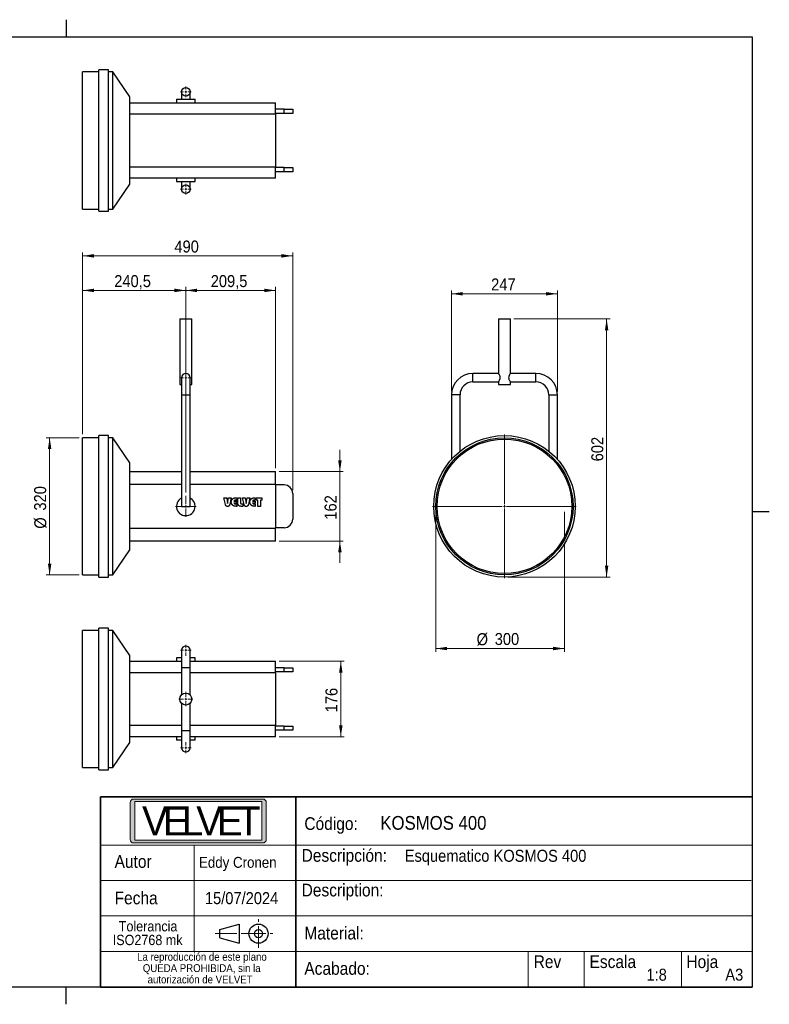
# Model space of a CAD drawing. Header units: millimetres. Extents: x 5 to 415, y 5 to 292.
# Tile 3 of 3: x 196 to 415, y 5 to 292. Entities that reach past the tile are written whole.
import ezdxf

# ---------------------------------------------------------------- set-up
doc = ezdxf.new("R2010")
doc.units = ezdxf.units.MM
for name, pattern in [('SLD-Centrada-simple', [10.16, 6.35, -1.27, 1.27, -1.27]), ('SLD-Centrada-trazos-largos', [19.05, 15.24, -1.27, 1.27, -1.27]), ('SLD-Continua', [0])]:
    doc.linetypes.add(name, pattern=pattern)
doc.styles.add('SLDTEXTSTYLE0', font='GOTHIC.TTF', dxfattribs={"width": 0.913})
doc.styles.add('SLDTEXTSTYLE1', font='Bauhaus Hv BT')
doc.dimstyles.new('SLDDIMSTYLE0', dxfattribs={"dimtxt": 3.5, "dimasz": 3.302, "dimexe": 0, "dimexo": 0.0625, "dimgap": 0.875, "dimtad": 1, "dimlfac": 8, "dimrnd": 1e-09, "dimzin": 12, "dimdsep": 46, "dimtxsty": 'SLDTEXTSTYLE0', "dimsah": 1, "dimcen": 0.09, "dimadec": 0, "dimazin": 3, "dimtfac": 1, "dimtofl": 0, "dimtmove": 0, "dimatfit": 3, "dimfxl": 1, "dimfrac": 2, "dimtolj": 1, "dimtzin": 12, "dimarcsym": 0})
doc.dimstyles.new('SLDDIMSTYLE1', dxfattribs={"dimtxt": 3.5, "dimasz": 3.302, "dimexe": 0, "dimexo": 0.0625, "dimgap": 0.875, "dimtad": 1, "dimlfac": 8, "dimrnd": 1e-09, "dimzin": 12, "dimdsep": 46, "dimtxsty": 'SLDTEXTSTYLE0', "dimsah": 1, "dimcen": 0.09, "dimadec": 0, "dimazin": 3, "dimtfac": 1, "dimtmove": 0, "dimatfit": 0, "dimfxl": 1, "dimfrac": 2, "dimtolj": 1, "dimtzin": 12, "dimarcsym": 0})

# ---------------------------------------------------------------- blocks, each defined once
blk = doc.blocks.new('_D')
at = {"color": 7, "linetype": 'SLD-Continua', "lineweight": 0}
for p, q in [((213.84, 170.15), (204.22, 170.15)), ((205.22, 130.15), (205.22, 170.15)), ((213.84, 130.15), (204.22, 130.15))]:
    blk.add_line(p, q, dxfattribs=at)
at = {"color": 7, "linetype": 'SLD-Continua', "lineweight": 18}
for points in [[(205.22, 170.15), (204.72, 166.85), (205.73, 166.85)], [(205.22, 130.15), (205.73, 133.45), (204.72, 133.45)]]:
    blk.add_solid(points, dxfattribs=at)
at = {"color": 7, "linetype": 'SLD-Continua', "lineweight": 18, "char_height": 3.5, "attachment_point": 1, "rotation": 90, "style": 'SLDTEXTSTYLE0'}
for s, insert in [('320', (200.7, 148.91)), ('%%c', (200.75, 143.63))]:
    blk.add_mtext(s, dxfattribs=dict(at, insert=insert))
blk = doc.blocks.new('_D_1')
at = {"color": 7, "linetype": 'SLD-Continua', "lineweight": 0}
for p, q in [((214.84, 171.15), (214.84, 224.16)), ((276.09, 154.9), (276.09, 224.16)), ((276.09, 223.16), (214.84, 223.16))]:
    blk.add_line(p, q, dxfattribs=at)
at = {"color": 7, "linetype": 'SLD-Continua', "lineweight": 18}
for points in [[(214.84, 223.16), (218.15, 222.65), (218.15, 223.67)], [(276.09, 223.16), (272.79, 223.67), (272.79, 222.65)]]:
    blk.add_solid(points, dxfattribs=at)
at = {"color": 7, "linetype": 'SLD-Continua', "lineweight": 18, "insert": (241.59, 227.63), "char_height": 3.5, "attachment_point": 1, "style": 'SLDTEXTSTYLE0'}
blk.add_mtext('490', dxfattribs=at)
blk = doc.blocks.new('_D_2')
at = {"color": 7, "linetype": 'SLD-Continua', "lineweight": 0}
for p, q in [((244.91, 154.18), (244.91, 214.09)), ((271.09, 213.09), (244.91, 213.09)), ((271.09, 161.28), (271.09, 214.09))]:
    blk.add_line(p, q, dxfattribs=at)
at = {"color": 7, "linetype": 'SLD-Continua', "lineweight": 18}
for points in [[(244.91, 213.09), (248.21, 212.58), (248.21, 213.6)], [(271.09, 213.09), (267.79, 213.6), (267.79, 212.58)]]:
    blk.add_solid(points, dxfattribs=at)
at = {"color": 7, "linetype": 'SLD-Continua', "lineweight": 18, "insert": (252.18, 217.56), "char_height": 3.5, "attachment_point": 1, "style": 'SLDTEXTSTYLE0'}
blk.add_mtext('209,5', dxfattribs=at)
blk = doc.blocks.new('_D_3')
at = {"color": 7, "linetype": 'SLD-Continua', "lineweight": 0}
for p, q in [((214.84, 171.15), (214.84, 214.09)), ((214.84, 213.09), (244.91, 213.09)), ((244.91, 154.18), (244.91, 214.09))]:
    blk.add_line(p, q, dxfattribs=at)
at = {"color": 7, "linetype": 'SLD-Continua', "lineweight": 18}
for points in [[(214.84, 213.09), (218.15, 212.58), (218.15, 213.6)], [(244.91, 213.09), (241.6, 213.6), (241.6, 212.58)]]:
    blk.add_solid(points, dxfattribs=at)
at = {"color": 7, "linetype": 'SLD-Continua', "lineweight": 18, "insert": (224.06, 217.56), "char_height": 3.5, "attachment_point": 1, "style": 'SLDTEXTSTYLE0'}
blk.add_mtext('240,5', dxfattribs=at)
blk = doc.blocks.new('_D_4')
at = {"color": 7, "linetype": 'SLD-Continua', "lineweight": 0}
for p, q in [((289.83, 160.28), (289.83, 166.63)), ((272.09, 160.28), (290.83, 160.28)), ((289.83, 140.03), (289.83, 160.28)), ((272.09, 140.03), (290.83, 140.03)), ((289.83, 140.03), (289.83, 133.68))]:
    blk.add_line(p, q, dxfattribs=at)
at = {"color": 7, "linetype": 'SLD-Continua', "lineweight": 18}
for points in [[(289.83, 160.28), (290.34, 163.58), (289.32, 163.58)], [(289.83, 140.03), (289.32, 136.72), (290.34, 136.72)]]:
    blk.add_solid(points, dxfattribs=at)
at = {"color": 7, "linetype": 'SLD-Continua', "lineweight": 18, "insert": (285.36, 146.27), "char_height": 3.5, "attachment_point": 1, "rotation": 90, "style": 'SLDTEXTSTYLE0'}
blk.add_mtext('162', dxfattribs=at)
blk = doc.blocks.new('SW_CENTERMARKSYMBOL_0')
at = {"color": 0, "linetype": 'SLD-Continua', "lineweight": 18}
for p, q in [((0, 0.625), (0, 3.03125)), ((-0.625, 0), (-3.03125, 0)), ((0, 0), (-0.3125, 0)), ((0, 0), (0, 0.3125)), ((0, 0), (0, -0.3125)), ((0, 0), (0.3125, 0)), ((0.625, 0), (3.03125, 0)), ((0, -0.625), (0, -3.03125))]:
    blk.add_line(p, q, dxfattribs=at)
blk = doc.blocks.new('SW_CENTERMARKSYMBOL_1')
at = {"color": 0, "linetype": 'SLD-Continua', "lineweight": 18}
for p, q in [((-0.625, 0), (-1.5625, 0)), ((0, 0), (-0.3125, 0)), ((0, 0.625), (0, 1.5625)), ((0, 0), (0, 0.3125)), ((0, 0), (0, -0.3125)), ((0, 0), (0.3125, 0)), ((0.625, 0), (1.5625, 0)), ((0, -0.625), (0, -1.5625))]:
    blk.add_line(p, q, dxfattribs=at)
blk = doc.blocks.new('_D_5')
at = {"color": 7, "linetype": 'SLD-Continua', "lineweight": 0}
for p, q in [((317.79, 147.54), (317.79, 107.7)), ((355.29, 139.47), (355.29, 107.7)), ((355.29, 108.7), (317.79, 108.7))]:
    blk.add_line(p, q, dxfattribs=at)
at = {"color": 7, "linetype": 'SLD-Continua', "lineweight": 18}
for points in [[(317.79, 108.7), (321.09, 108.2), (321.09, 109.21)], [(355.29, 108.7), (351.99, 109.21), (351.99, 108.2)]]:
    blk.add_solid(points, dxfattribs=at)
at = {"color": 7, "linetype": 'SLD-Continua', "lineweight": 18, "char_height": 3.5, "attachment_point": 1, "style": 'SLDTEXTSTYLE0'}
for s, insert in [('%%c', (329.68, 113.17)), ('300', (334.96, 113.23))]:
    blk.add_mtext(s, dxfattribs=dict(at, insert=insert))
blk = doc.blocks.new('_D_6')
at = {"color": 7, "linetype": 'SLD-Continua', "lineweight": 0}
for p, q in [((322.35, 183.65), (322.35, 213.1)), ((353.23, 183.65), (353.23, 213.1)), ((322.35, 212.1), (353.23, 212.1))]:
    blk.add_line(p, q, dxfattribs=at)
at = {"color": 7, "linetype": 'SLD-Continua', "lineweight": 18}
for points in [[(322.35, 212.1), (325.66, 211.6), (325.66, 212.61)], [(353.23, 212.1), (349.93, 212.61), (349.93, 211.6)]]:
    blk.add_solid(points, dxfattribs=at)
at = {"color": 7, "linetype": 'SLD-Continua', "lineweight": 18, "insert": (333.91, 216.57), "char_height": 3.5, "attachment_point": 1, "style": 'SLDTEXTSTYLE0'}
blk.add_mtext('247', dxfattribs=at)
blk = doc.blocks.new('_D_7')
at = {"color": 7, "linetype": 'SLD-Continua', "lineweight": 0}
for p, q in [((340.54, 204.78), (368.58, 204.78)), ((367.58, 204.78), (367.58, 129.53)), ((338.79, 129.53), (368.58, 129.53))]:
    blk.add_line(p, q, dxfattribs=at)
at = {"color": 7, "linetype": 'SLD-Continua', "lineweight": 18}
for points in [[(367.58, 204.78), (367.08, 201.47), (368.09, 201.47)], [(367.58, 129.53), (368.09, 132.83), (367.08, 132.83)]]:
    blk.add_solid(points, dxfattribs=at)
at = {"color": 7, "linetype": 'SLD-Continua', "lineweight": 18, "insert": (363.11, 163.27), "char_height": 3.5, "attachment_point": 1, "rotation": 90, "style": 'SLDTEXTSTYLE0'}
blk.add_mtext('602', dxfattribs=at)
blk = doc.blocks.new('SW_CENTERMARKSYMBOL_2')
at = {"color": 0, "linetype": 'SLD-Continua', "lineweight": 18}
for p, q in [((0, 0.625), (0, 20.9375)), ((-0.625, 0), (-20.9375, 0)), ((0, 0), (-0.3125, 0)), ((0, 0), (0, 0.3125)), ((0, 0), (0, -0.3125)), ((0, 0), (0.3125, 0)), ((0.625, 0), (20.9375, 0)), ((0, -0.625), (0, -20.9375))]:
    blk.add_line(p, q, dxfattribs=at)
blk = doc.blocks.new('SW_CENTERMARKSYMBOL_4')
at = {"color": 0, "linetype": 'SLD-Continua', "lineweight": 18}
for p, q in [((-0.625, 0), (-1.5625, 0)), ((0, 0), (-0.3125, 0)), ((0, 0.625), (0, 1.5625)), ((0, 0), (0, 0.3125)), ((0, 0), (0, -0.3125)), ((0, 0), (0.3125, 0)), ((0.625, 0), (1.5625, 0)), ((0, -0.625), (0, -1.5625))]:
    blk.add_line(p, q, dxfattribs=at)
blk = doc.blocks.new('SW_CENTERMARKSYMBOL_5')
at = {"color": 0, "linetype": 'SLD-Continua', "lineweight": 18}
for p, q in [((-0.625, 0), (-1.5625, 0)), ((0, 0), (-0.3125, 0)), ((0, 0.625), (0, 1.5625)), ((0, 0), (0, 0.3125)), ((0, 0), (0, -0.3125)), ((0, 0), (0.3125, 0)), ((0.625, 0), (1.5625, 0)), ((0, -0.625), (0, -1.5625))]:
    blk.add_line(p, q, dxfattribs=at)
blk = doc.blocks.new('_D_11')
at = {"color": 7, "linetype": 'SLD-Continua', "lineweight": 0}
for p, q in [((272.09, 104.99), (291.09, 104.99)), ((290.09, 104.99), (290.09, 82.99)), ((272.09, 82.99), (291.09, 82.99))]:
    blk.add_line(p, q, dxfattribs=at)
at = {"color": 7, "linetype": 'SLD-Continua', "lineweight": 18}
for points in [[(290.09, 104.99), (289.59, 101.69), (290.6, 101.69)], [(290.09, 82.99), (290.6, 86.29), (289.59, 86.29)]]:
    blk.add_solid(points, dxfattribs=at)
at = {"color": 7, "linetype": 'SLD-Continua', "lineweight": 18, "insert": (285.62, 90.11), "char_height": 3.5, "attachment_point": 1, "rotation": 90, "style": 'SLDTEXTSTYLE0'}
blk.add_mtext('176', dxfattribs=at)
blk = doc.blocks.new('SW_CENTERMARKSYMBOL_6')
at = {"color": 0, "linetype": 'SLD-Continua', "lineweight": 18}
for p, q in [((-0.625, 0), (-1.5625, 0)), ((0, 0), (-0.3125, 0)), ((0, 0.625), (0, 1.5625)), ((0, 0), (0, 0.3125)), ((0, 0), (0, -0.3125)), ((0, 0), (0.3125, 0)), ((0.625, 0), (1.5625, 0)), ((0, -0.625), (0, -1.5625))]:
    blk.add_line(p, q, dxfattribs=at)
blk = doc.blocks.new('SW_CENTERMARKSYMBOL_7')
at = {"color": 0, "linetype": 'SLD-Continua', "lineweight": 18}
for p, q in [((-0.625, 0), (-1.5625, 0)), ((0, 0), (-0.3125, 0)), ((0, 0.625), (0, 1.5625)), ((0, 0), (0, 0.3125)), ((0, 0), (0, -0.3125)), ((0, 0), (0.3125, 0)), ((0.625, 0), (1.5625, 0)), ((0, -0.625), (0, -1.5625))]:
    blk.add_line(p, q, dxfattribs=at)
blk = doc.blocks.new('SW_CENTERMARKSYMBOL_8')
at = {"color": 0, "linetype": 'SLD-Continua', "lineweight": 18}
for p, q in [((-0.625, 0), (-2.0625, 0)), ((0, 0), (-0.3125, 0)), ((0, 0.625), (0, 2.0625)), ((0, 0), (0, 0.3125)), ((0, 0), (0, -0.3125)), ((0, 0), (0.3125, 0)), ((0.625, 0), (2.0625, 0)), ((0, -0.625), (0, -2.0625))]:
    blk.add_line(p, q, dxfattribs=at)

msp = doc.modelspace()

# ---------------------------------------------------------------- hatches: boundary and pattern name
at = {"linetype": 'Continuous'}
h = msp.add_hatch(color=7, dxfattribs=at)
edge = h.paths.add_edge_path(flags=0)
edge.add_arc((229.6914, 53.0297), 1, 180, 270, ccw=False)
edge.add_line((228.6914, 53.0297), (228.6914, 63.8287))
edge.add_arc((229.6914, 63.8287), 1, 90, 180, ccw=False)
edge.add_line((229.6914, 64.8287), (267.38, 64.8287))
edge.add_arc((267.38, 63.8287), 1, 0, 90, ccw=False)
edge.add_line((268.38, 63.8287), (268.38, 53.0297))
edge.add_arc((267.38, 53.0297), 1, 270, 360, ccw=False)
edge.add_line((267.38, 52.0297), (229.6914, 52.0297))
h.paths.add_polyline_path([(267.041, 52.798), (267.041, 64.0688), (230.0416, 64.0688), (230.0416, 52.798)], flags=0)

# ---------------------------------------------------------------- linework, layer by layer
at = {"color": 7, "linetype": 'SLD-Continua', "lineweight": 25}
for p, q in [((210, 292.001), (210, 286.999)), ((10, 287), (410, 287)), ((410, 287), (410, 10)), ((219.5932, 276.792), (214.8432, 276.792)), ((214.8432, 256.792), (214.8432, 276.792)), ((222.3432, 277.417), (219.5932, 277.417)), ((219.5932, 256.792), (219.5932, 277.417)), ((222.3432, 256.792), (222.3432, 277.417)), ((223.5932, 276.792), (222.3432, 276.792)), ((228.5932, 269.4795), (223.5932, 276.792)), ((223.5932, 256.792), (223.5932, 276.792)), ((243.6557, 270.9795), (243.6557, 268.792)), ((246.1557, 268.792), (246.1557, 270.9795)), ((228.5932, 267.792), (228.5932, 269.4795)), ((228.5932, 264.4377), (228.5932, 267.792)), ((228.5932, 267.792), (271.0932, 267.792)), ((242.187, 268.792), (242.187, 267.792)), ((242.187, 268.792), (247.6245, 268.792)), ((247.6245, 267.792), (247.6245, 268.792)), ((271.0932, 264.4377), (271.0932, 267.792)), ((228.5932, 249.1463), (228.5932, 264.4377)), ((271.0932, 264.4377), (228.5932, 264.4377)), ((273.5932, 265.917), (271.0932, 265.917)), ((273.5932, 264.667), (271.0932, 264.667)), ((271.0932, 264.4377), (271.0932, 249.1463)), ((273.5932, 264.667), (273.5932, 265.917)), ((273.5932, 265.917), (276.0932, 265.917)), ((276.0932, 264.667), (273.5932, 264.667)), ((276.0932, 265.917), (276.0932, 264.667)), ((214.8432, 236.792), (214.8432, 256.792)), ((219.5932, 236.167), (219.5932, 256.792)), ((222.3432, 236.167), (222.3432, 256.792)), ((223.5932, 236.792), (223.5932, 256.792)), ((228.5932, 245.792), (228.5932, 249.1463)), ((228.5932, 249.1463), (271.0932, 249.1463)), ((271.0932, 245.792), (271.0932, 249.1463)), ((273.5932, 248.917), (271.0932, 248.917)), ((273.5932, 247.667), (271.0932, 247.667)), ((273.5932, 247.667), (273.5932, 248.917)), ((273.5932, 248.917), (276.0932, 248.917)), ((276.0932, 247.667), (273.5932, 247.667)), ((276.0932, 248.917), (276.0932, 247.667)), ((223.5932, 236.792), (228.5932, 244.1045)), ((228.5932, 244.1045), (228.5932, 245.792)), ((271.0932, 245.792), (228.5932, 245.792)), ((242.187, 245.792), (242.187, 244.792)), ((242.187, 244.792), (247.6245, 244.792)), ((243.6557, 244.792), (243.6557, 242.6045)), ((246.1557, 242.6045), (246.1557, 244.792)), ((247.6245, 244.792), (247.6245, 245.792)), ((214.8432, 236.792), (219.5932, 236.792)), ((219.5932, 236.167), (222.3432, 236.167)), ((222.3432, 236.792), (223.5932, 236.792)), ((243.1557, 204.776), (243.1557, 185.651)), ((243.1557, 204.776), (244.9057, 204.776)), ((244.9057, 204.776), (246.6557, 204.776)), ((246.6557, 185.651), (246.6557, 204.776)), ((336.0421, 204.776), (336.0421, 188.8932)), ((336.0421, 204.776), (339.5421, 204.776)), ((339.5421, 188.8913), (339.5421, 204.776)), ((243.6557, 187.651), (243.6557, 182.651)), ((246.1557, 182.651), (246.1557, 187.651)), ((336.0477, 188.901), (328.6046, 188.901)), ((328.6046, 186.401), (328.6046, 188.901)), ((346.9796, 188.901), (339.5353, 188.901)), ((346.9796, 186.401), (346.9796, 188.901)), ((243.1557, 185.651), (243.6557, 185.651)), ((246.1557, 185.651), (246.6557, 185.651)), ((328.6046, 186.401), (336.049, 186.401)), ((336.0421, 186.4106), (336.0421, 185.651)), ((336.0421, 185.651), (339.5421, 185.651)), ((339.5366, 186.401), (346.9796, 186.401)), ((339.5421, 185.651), (339.5421, 186.4087)), ((243.6557, 182.651), (243.6557, 150.151)), ((243.6557, 182.651), (244.9057, 182.651)), ((244.9057, 182.651), (246.1557, 182.651)), ((246.1557, 150.151), (246.1557, 182.651)), ((322.3546, 182.651), (322.3546, 163.8285)), ((324.8546, 182.651), (322.3546, 182.651)), ((324.8546, 166.2137), (324.8546, 182.651)), ((350.7296, 182.651), (350.7296, 166.2137)), ((350.7296, 182.651), (353.2296, 182.651)), ((353.2296, 163.8285), (353.2296, 182.651)), ((219.5932, 170.151), (214.8432, 170.151)), ((214.8432, 130.151), (214.8432, 170.151)), ((222.3432, 170.776), (219.5932, 170.776)), ((219.5932, 129.526), (219.5932, 170.776)), ((222.3432, 129.526), (222.3432, 170.776)), ((223.5932, 170.151), (222.3432, 170.151)), ((228.5932, 162.8385), (223.5932, 170.151)), ((223.5932, 130.151), (223.5932, 170.151)), ((228.5932, 160.276), (228.5932, 162.8385)), ((228.5932, 156.4733), (228.5932, 160.276)), ((228.5932, 160.276), (243.6557, 160.276)), ((246.1557, 160.276), (271.0932, 160.276)), ((271.0932, 156.4733), (271.0932, 160.276)), ((228.5932, 143.8286), (228.5932, 156.4733)), ((243.6557, 156.4733), (228.5932, 156.4733)), ((271.0932, 156.4733), (246.1557, 156.4733)), ((271.0932, 156.4733), (271.0932, 143.8286)), ((273.5932, 156.401), (271.0932, 156.401)), ((256.0274, 152.651), (256.8256, 152.651)), ((256.4715, 150.6881), (256.0274, 152.651)), ((256.8256, 152.651), (257.0004, 151.6487)), ((257.187, 151.6508), (257.3581, 152.651)), ((257.3581, 152.651), (258.1656, 152.651)), ((258.1656, 152.651), (257.7123, 150.6881)), ((259.6793, 152.651), (259.7445, 152.651)), ((259.7445, 152.651), (259.7445, 151.9602)), ((260.1064, 152.651), (260.8959, 152.651)), ((260.1064, 151.0324), (260.1064, 152.651)), ((260.8959, 152.651), (260.8959, 151.0869)), ((261.4551, 152.651), (262.2533, 152.651)), ((261.8991, 150.6881), (261.4551, 152.651)), ((262.2533, 152.651), (262.428, 151.6487)), ((262.6146, 151.6508), (262.7858, 152.651)), ((262.7858, 152.651), (263.5932, 152.651)), ((263.5932, 152.651), (263.1399, 150.6881)), ((265.1069, 152.651), (265.1722, 152.651)), ((265.1722, 152.651), (265.1722, 151.9602)), ((265.4024, 152.651), (267.113, 152.651)), ((265.4024, 151.9602), (265.4024, 152.651)), ((267.113, 152.651), (267.113, 151.9602)), ((276.0932, 153.901), (276.0932, 146.401)), ((243.6557, 150.151), (244.9057, 150.151)), ((244.9057, 150.151), (246.1557, 150.151)), ((257.0821, 151.0813), (257.0893, 151.0237)), ((259.7445, 151.1049), (258.9551, 151.1049)), ((258.9587, 151.697), (259.7445, 151.697)), ((259.7445, 151.9602), (259.5934, 151.9602)), ((259.5934, 150.8417), (259.7445, 150.8417)), ((259.7445, 150.151), (259.6793, 150.151)), ((259.7445, 151.697), (259.7445, 151.1049)), ((259.7445, 150.8417), (259.7445, 150.151)), ((261.5209, 150.151), (261.0315, 150.151)), ((261.1446, 150.8417), (261.5209, 150.8417)), ((261.5209, 150.8417), (261.5209, 150.151)), ((262.5098, 151.0813), (262.517, 151.0237)), ((265.1722, 151.1049), (264.3827, 151.1049)), ((264.3863, 151.697), (265.1722, 151.697)), ((265.1722, 151.9602), (265.0211, 151.9602)), ((265.0211, 150.8417), (265.1722, 150.8417)), ((265.1722, 150.151), (265.1069, 150.151)), ((265.1722, 151.697), (265.1722, 151.1049)), ((265.1722, 150.8417), (265.1722, 150.151)), ((265.863, 151.9602), (265.4024, 151.9602)), ((265.863, 150.151), (265.863, 151.9602)), ((266.6524, 150.151), (265.863, 150.151)), ((266.6524, 151.9602), (266.6524, 150.151)), ((267.113, 151.9602), (266.6524, 151.9602)), ((415.001, 148.5), (409.999, 148.5)), ((228.5932, 140.026), (228.5932, 143.8286)), ((228.5932, 143.8286), (271.0932, 143.8286)), ((273.5932, 143.901), (271.0932, 143.901)), ((271.0932, 140.026), (271.0932, 143.8286)), ((228.5932, 137.4635), (228.5932, 140.026)), ((271.0932, 140.026), (228.5932, 140.026)), ((223.5932, 130.151), (228.5932, 137.4635)), ((214.8432, 130.151), (219.5932, 130.151)), ((219.5932, 129.526), (222.3432, 129.526)), ((222.3432, 130.151), (223.5932, 130.151)), ((219.5932, 113.9909), (214.8432, 113.9909)), ((214.8432, 73.9909), (214.8432, 113.9909)), ((222.3432, 114.6159), (219.5932, 114.6159)), ((219.5932, 73.3659), (219.5932, 114.6159)), ((222.3432, 73.3659), (222.3432, 114.6159)), ((223.5932, 113.9909), (222.3432, 113.9909)), ((228.5932, 106.6784), (223.5932, 113.9909)), ((223.5932, 73.9909), (223.5932, 113.9909)), ((228.5932, 104.9909), (228.5932, 106.6784)), ((243.6557, 108.1784), (243.6557, 103.1784)), ((246.1557, 103.1784), (246.1557, 108.1784)), ((228.5932, 101.6366), (228.5932, 104.9909)), ((228.5932, 104.9909), (243.6557, 104.9909)), ((242.187, 105.9909), (242.187, 104.9909)), ((243.6557, 105.9909), (242.187, 105.9909)), ((247.6245, 105.9909), (246.1557, 105.9909)), ((246.1557, 104.9909), (271.0932, 104.9909)), ((247.6245, 104.9909), (247.6245, 105.9909)), ((271.0932, 101.6366), (271.0932, 104.9909)), ((228.5932, 86.3452), (228.5932, 101.6366)), ((243.6557, 101.6366), (228.5932, 101.6366)), ((243.6557, 103.1784), (243.6557, 95.2156)), ((243.6557, 103.1784), (244.9057, 103.1784)), ((244.9057, 103.1784), (246.1557, 103.1784)), ((246.1557, 95.2279), (246.1557, 103.1784)), ((271.0932, 101.6366), (246.1557, 101.6366)), ((273.5932, 103.1159), (271.0932, 103.1159)), ((273.5932, 101.8659), (271.0932, 101.8659)), ((271.0932, 101.6366), (271.0932, 86.3452)), ((273.5932, 101.8659), (273.5932, 103.1159)), ((273.5932, 103.1159), (276.0932, 103.1159)), ((276.0932, 101.8659), (273.5932, 101.8659)), ((276.0932, 103.1159), (276.0932, 101.8659)), ((243.6557, 92.7662), (243.6557, 84.8034)), ((246.1557, 84.8034), (246.1557, 92.7539)), ((228.5932, 82.9909), (228.5932, 86.3452)), ((228.5932, 86.3452), (243.6557, 86.3452)), ((246.1557, 86.3452), (271.0932, 86.3452)), ((271.0932, 82.9909), (271.0932, 86.3452)), ((273.5932, 86.1159), (271.0932, 86.1159)), ((273.5932, 84.8659), (273.5932, 86.1159)), ((273.5932, 86.1159), (276.0932, 86.1159)), ((276.0932, 86.1159), (276.0932, 84.8659)), ((243.6557, 84.8034), (243.6557, 79.8034)), ((243.6557, 84.8034), (244.9057, 84.8034)), ((244.9057, 84.8034), (246.1557, 84.8034)), ((246.1557, 79.8034), (246.1557, 84.8034)), ((273.5932, 84.8659), (271.0932, 84.8659)), ((276.0932, 84.8659), (273.5932, 84.8659)), ((223.5932, 73.9909), (228.5932, 81.3034)), ((228.5932, 81.3034), (228.5932, 82.9909)), ((243.6557, 82.9909), (228.5932, 82.9909)), ((242.187, 82.9909), (242.187, 81.9909)), ((243.6557, 81.9909), (242.187, 81.9909)), ((271.0932, 82.9909), (246.1557, 82.9909)), ((247.6245, 81.9909), (246.1557, 81.9909)), ((247.6245, 81.9909), (247.6245, 82.9909)), ((214.8432, 73.9909), (219.5932, 73.9909)), ((219.5932, 73.3659), (222.3432, 73.3659)), ((222.3432, 73.9909), (223.5932, 73.9909)), ((254.8244, 26.7881), (260.4387, 28.3922)), ((254.8244, 24.4128), (254.8244, 26.7881)), ((260.4387, 28.3922), (260.4386, 22.8087)), ((254.8244, 24.4128), (260.4386, 22.8087)), ((410, 10), (10, 10)), ((210, 4.999), (210, 10.001))]:
    msp.add_line(p, q, dxfattribs=at)
at = {"color": 7, "linetype": 'SLD-Centrada-trazos-largos', "lineweight": 18}
for p, q in [((317.7921, 150.151), (317.7921, 148.5412)), ((355.2921, 140.4685), (355.2921, 148.5412))]:
    msp.add_line(p, q, dxfattribs=at)
at = {"color": 7, "linetype": 'SLD-Continua', "lineweight": 35}
for p, q in [((220, 65.4299), (410, 65.4299)), ((220, 65.4299), (220, 10.0998)), ((277.0106, 65.4299), (277.0106, 10.0998)), ((410, 10), (220, 10))]:
    msp.add_line(p, q, dxfattribs=at)
at = {"color": 7, "linetype": 'SLD-Continua', "lineweight": 18}
for p, q in [((228.6914, 63.8287), (228.6914, 53.0297)), ((229.6914, 64.8287), (267.38, 64.8287)), ((230.0416, 64.0688), (267.041, 64.0688)), ((230.0416, 64.0688), (230.0416, 52.798)), ((267.041, 64.0688), (267.041, 52.798)), ((268.38, 63.8287), (268.38, 53.0297)), ((229.6914, 52.0297), (267.38, 52.0297)), ((230.0416, 52.798), (267.041, 52.798)), ((220, 51.4299), (410, 51.4299)), ((247.3192, 51.4299), (247.3192, 20.4374)), ((220, 41.0974), (280.9161, 41.0974)), ((280.9161, 41.0974), (409.7372, 41.0974)), ((220, 30.7674), (277.0106, 30.7674)), ((277.0106, 30.7674), (410, 30.7674)), ((220, 20.4374), (410, 20.4374)), ((344.6842, 20.4374), (344.6842, 10)), ((361.0293, 20.4374), (361.0293, 10.0998)), ((389.3883, 20.4374), (389.3883, 10.0998))]:
    msp.add_line(p, q, dxfattribs=at)
at = {"color": 7, "linetype": 'SLD-Centrada-simple', "lineweight": 18}
for p, q in [((266.103, 21.4128), (266.103, 29.7881)), ((253.4593, 25.6004), (261.8346, 25.6004)), ((261.9153, 25.6004), (270.2906, 25.6004))]:
    msp.add_line(p, q, dxfattribs=at)
at = {"color": 7, "linetype": 'SLD-Continua', "lineweight": 25}
for centre, radius in [((244.9057, 270.9795), 1.25), ((244.9057, 242.6045), 1.25), ((337.7921, 150.151), 20.625), ((337.7921, 150.151), 20), ((337.7921, 150.151), 19.625), ((244.9057, 93.9909), 1.75), ((266.103, 25.6004), 2.7918), ((266.103, 25.6004), 1.1965)]:
    msp.add_circle(centre, radius, dxfattribs=at)
for centre, radius, start, end in [((244.9057, 187.651), 1.25, 90, 180), ((244.9057, 187.651), 1.25, 0, 90), ((328.6046, 182.651), 6.25, 90, 180), ((346.9796, 182.651), 6.25, 0, 90), ((328.6046, 182.651), 3.75, 90, 180), ((346.9796, 182.651), 3.75, 0, 90), ((273.5932, 153.901), 2.5, 0, 90), ((244.9057, 150.151), 2.7188, 117.372274, 0), ((244.9057, 150.151), 2.7188, 0, 62.627726), ((273.5932, 146.401), 2.5, 270, 0), ((244.9057, 108.1784), 1.25, 90, 180), ((244.9057, 108.1784), 1.25, 0, 90), ((244.9057, 79.8034), 1.25, 180, 270), ((244.9057, 79.8034), 1.25, 270, 0)]:
    msp.add_arc(centre, radius, start, end, dxfattribs=at)
at = {"color": 7, "linetype": 'SLD-Continua', "lineweight": 18}
for centre, start, end in [((229.6914, 63.8287), 90, 180), ((267.38, 63.8287), 0, 90), ((229.6914, 53.0297), 180, 270), ((267.38, 53.0297), 270, 0)]:
    msp.add_arc(centre, 1, start, end, dxfattribs=at)
at = {"color": 7, "linetype": 'SLD-Continua', "lineweight": 25}
for points, knots in [([(336.5674, 187.651), (336.5566, 187.7699), (336.5352, 188.0068), (336.3976, 188.3318), (336.2635, 188.5705), (336.1552, 188.738), (336.0797, 188.8485), (336.0352, 188.9108), (336.0459, 188.8956), (336.0477, 188.8932)], [0, 0, 0, 0, 0.1742648, 0.34705791, 0.55180218, 0.67031222, 0.79323603, 0.96662771, 1, 1, 1, 1]), ([(336.049, 186.4106), (336.0468, 186.4076), (336.035, 186.3909), (336.0875, 186.4643), (336.195, 186.6224), (336.3295, 186.8417), (336.4419, 187.0748), (336.5379, 187.324), (336.5563, 187.5286), (336.5674, 187.651)], [0, 0, 0, 0, 0.03806454, 0.20825278, 0.38260316, 0.58404951, 0.70052168, 0.82078326, 1, 1, 1, 1]), ([(339.5353, 188.8913), (339.5374, 188.8943), (339.5493, 188.911), (339.4968, 188.8376), (339.3892, 188.6795), (339.2548, 188.4602), (339.1424, 188.2271), (339.0464, 187.9779), (339.0279, 187.7734), (339.0169, 187.651)], [0, 0, 0, 0, 0.03806454, 0.20825278, 0.38260316, 0.58404951, 0.70052168, 0.82078326, 1, 1, 1, 1]), ([(339.0169, 187.651), (339.0276, 187.532), (339.049, 187.2951), (339.1866, 186.9701), (339.3208, 186.7314), (339.429, 186.5639), (339.5045, 186.4534), (339.5491, 186.3911), (339.5383, 186.4063), (339.5366, 186.4087)], [0, 0, 0, 0, 0.1742648, 0.34705791, 0.55180218, 0.67031222, 0.79323603, 0.96662771, 1, 1, 1, 1]), ([(258.1656, 151.4025), (258.1659, 151.4289), (258.1665, 151.4813), (258.1742, 151.559), (258.1853, 151.6352), (258.2012, 151.7099), (258.222, 151.783), (258.2464, 151.8548), (258.2766, 151.9246), (258.3104, 151.9929), (258.3483, 152.0592), (258.3905, 152.1226), (258.437, 152.1827), (258.4868, 152.2404), (258.5404, 152.2949), (258.5976, 152.3465), (258.659, 152.3951), (258.7023, 152.4247), (258.7243, 152.4397)], [0, 0, 0, 0, 0.06441749, 0.1278296, 0.19039644, 0.25239902, 0.31408777, 0.37557921, 0.43740386, 0.49948957, 0.56167659, 0.62349134, 0.68521551, 0.74717153, 0.8092671, 0.87174025, 0.93515236, 1, 1, 1, 1]), ([(258.7243, 152.4397), (258.7524, 152.4568), (258.8102, 152.4919), (258.9062, 152.5339), (259.0114, 152.5697), (259.126, 152.5994), (259.2503, 152.6232), (259.3846, 152.6388), (259.5287, 152.6497), (259.628, 152.6505), (259.6793, 152.651)], [0, 0, 0, 0, 0.09947454, 0.20465818, 0.31653871, 0.43556538, 0.56283969, 0.69924577, 0.84486423, 1, 1, 1, 1]), ([(263.5932, 151.4025), (263.5935, 151.4289), (263.5941, 151.4813), (263.6019, 151.559), (263.6129, 151.6352), (263.6289, 151.7099), (263.6496, 151.783), (263.674, 151.8548), (263.7042, 151.9246), (263.738, 151.9929), (263.7759, 152.0592), (263.8181, 152.1226), (263.8647, 152.1827), (263.9144, 152.2404), (263.968, 152.2949), (264.0252, 152.3465), (264.0866, 152.3951), (264.13, 152.4247), (264.1519, 152.4397)], [0, 0, 0, 0, 0.06441749, 0.1278296, 0.19039644, 0.25239902, 0.31408777, 0.37557921, 0.43740386, 0.49948957, 0.56167659, 0.62349134, 0.68521551, 0.74717153, 0.8092671, 0.87174025, 0.93515236, 1, 1, 1, 1]), ([(264.1519, 152.4397), (264.18, 152.4568), (264.2378, 152.4919), (264.3339, 152.5339), (264.439, 152.5697), (264.5537, 152.5994), (264.6779, 152.6232), (264.8122, 152.6388), (264.9563, 152.6497), (265.0556, 152.6505), (265.1069, 152.651)], [0, 0, 0, 0, 0.09947454, 0.20465818, 0.31653871, 0.43556538, 0.56283969, 0.69924577, 0.84486423, 1, 1, 1, 1]), ([(257.0893, 150.1181), (257.0686, 150.1184), (257.028, 150.1192), (256.9689, 150.1255), (256.9131, 150.1354), (256.861, 150.1507), (256.8119, 150.1689), (256.7662, 150.1915), (256.7247, 150.2191), (256.6858, 150.2501), (256.6508, 150.2868), (256.6177, 150.3282), (256.5869, 150.3749), (256.5592, 150.4274), (256.5337, 150.485), (256.51, 150.5478), (256.4888, 150.6159), (256.4774, 150.6635), (256.4715, 150.6881)], [0, 0, 0, 0, 0.06703754, 0.13106185, 0.19188112, 0.25006723, 0.30632162, 0.36080112, 0.41440119, 0.46715365, 0.52119239, 0.57792168, 0.6382779, 0.70169593, 0.76961272, 0.84180985, 0.91834643, 1, 1, 1, 1]), ([(257.0004, 151.6487), (257.0018, 151.6406), (257.0053, 151.6201), (257.0115, 151.5826), (257.0191, 151.5317), (257.0282, 151.4674), (257.0397, 151.3899), (257.0524, 151.2989), (257.0669, 151.1945), (257.0768, 151.1205), (257.0821, 151.0813)], [0, 0, 0, 0, 0.042742, 0.10906555, 0.19883301, 0.31205265, 0.44885489, 0.60911214, 0.79282668, 1, 1, 1, 1]), ([(257.0893, 151.0237), (257.1026, 151.1111), (257.1298, 151.2906), (257.1584, 151.4698), (257.1731, 151.5618)], [0, 0, 0, 0, 0.48690311, 1, 1, 1, 1]), ([(257.7123, 150.6881), (257.7064, 150.6635), (257.695, 150.6159), (257.6738, 150.5478), (257.6501, 150.485), (257.6247, 150.4272), (257.5962, 150.3752), (257.5661, 150.328), (257.533, 150.2866), (257.4974, 150.2503), (257.4585, 150.2189), (257.4166, 150.1917), (257.3708, 150.1689), (257.3215, 150.1505), (257.2686, 150.1354), (257.2119, 150.1255), (257.1518, 150.1191), (257.1106, 150.1184), (257.0893, 150.1181)], [0, 0, 0, 0, 0.08123303, 0.15737542, 0.22920072, 0.29676772, 0.36012072, 0.41986462, 0.47630174, 0.53044745, 0.58292822, 0.63671404, 0.69091296, 0.74687762, 0.8058238, 0.86741349, 0.93165598, 1, 1, 1, 1]), ([(257.1731, 151.5618), (257.1746, 151.5726), (257.1773, 151.592), (257.1814, 151.6175), (257.1846, 151.6364), (257.1863, 151.6466), (257.187, 151.6508)], [0, 0, 0, 0, 0.36344061, 0.65261841, 0.86104736, 1, 1, 1, 1]), ([(258.7243, 150.3622), (258.7025, 150.3772), (258.6594, 150.4068), (258.5986, 150.4555), (258.5414, 150.507), (258.4879, 150.5616), (258.4378, 150.6191), (258.3922, 150.68), (258.3498, 150.7434), (258.3113, 150.8096), (258.2771, 150.8781), (258.247, 150.9484), (258.222, 151.0203), (258.2012, 151.0937), (258.1853, 151.1687), (258.1743, 151.2453), (258.1664, 151.3234), (258.1659, 151.3759), (258.1656, 151.4025)], [0, 0, 0, 0, 0.06437995, 0.12734153, 0.18969294, 0.25166751, 0.31350281, 0.37518581, 0.43688011, 0.49915466, 0.56167903, 0.62338321, 0.68528607, 0.74685461, 0.80914454, 0.8720023, 0.93529084, 1, 1, 1, 1]), ([(259.6793, 150.151), (259.628, 150.1514), (259.5287, 150.1522), (259.3846, 150.1632), (259.2503, 150.1782), (259.126, 150.2014), (259.0114, 150.2312), (258.9061, 150.2668), (258.8102, 150.3095), (258.7524, 150.345), (258.7243, 150.3622)], [0, 0, 0, 0, 0.15508681, 0.30065931, 0.4369602, 0.56409813, 0.68308723, 0.79493245, 0.90029623, 1, 1, 1, 1]), ([(258.9551, 151.1049), (258.9693, 151.0821), (258.997, 151.0376), (259.0498, 150.9806), (259.1091, 150.9339), (259.1649, 150.9044), (259.2139, 150.8861), (259.2554, 150.8745), (259.3012, 150.8641), (259.3514, 150.8563), (259.4057, 150.8493), (259.4644, 150.8449), (259.5274, 150.8424), (259.571, 150.842), (259.5934, 150.8417)], [0, 0, 0, 0, 0.11013906, 0.21528571, 0.3171174, 0.41917037, 0.47331273, 0.5319223, 0.5961498, 0.66606502, 0.74055982, 0.82107677, 0.90775238, 1, 1, 1, 1]), ([(259.5934, 151.9602), (259.5713, 151.9599), (259.5285, 151.9595), (259.4662, 151.957), (259.4081, 151.9525), (259.3543, 151.9458), (259.3046, 151.9377), (259.2593, 151.9276), (259.2183, 151.9153), (259.1695, 151.897), (259.1141, 151.8672), (259.0546, 151.821), (259.0016, 151.764), (258.9732, 151.7198), (258.9587, 151.697)], [0, 0, 0, 0, 0.09137385, 0.17714393, 0.25742841, 0.33236133, 0.40129015, 0.46520457, 0.52435845, 0.57815667, 0.68018493, 0.7831747, 0.88841916, 1, 1, 1, 1]), ([(261.0315, 150.151), (260.9935, 150.1517), (260.9197, 150.1532), (260.8127, 150.1626), (260.7134, 150.1796), (260.6219, 150.203), (260.5377, 150.2328), (260.4613, 150.2696), (260.3928, 150.3138), (260.3314, 150.3643), (260.278, 150.4226), (260.2319, 150.4881), (260.1928, 150.561), (260.161, 150.6412), (260.1363, 150.7287), (260.1194, 150.8236), (260.1082, 150.9256), (260.107, 150.9961), (260.1064, 151.0324)], [0, 0, 0, 0, 0.07754574, 0.15046746, 0.21848365, 0.28267072, 0.34274571, 0.4002073, 0.45502097, 0.50857371, 0.56169796, 0.61555597, 0.67147919, 0.72976326, 0.79110023, 0.85642798, 0.92594376, 1, 1, 1, 1]), ([(260.8959, 151.0869), (260.8967, 151.0675), (260.8982, 151.0309), (260.909, 150.9795), (260.9289, 150.9363), (260.956, 150.9003), (260.9926, 150.8737), (261.0363, 150.8545), (261.0881, 150.8434), (261.125, 150.8423), (261.1446, 150.8417)], [0, 0, 0, 0, 0.14515742, 0.27385716, 0.38966368, 0.49833881, 0.60725541, 0.7236982, 0.8536485, 1, 1, 1, 1]), ([(262.517, 150.1181), (262.4962, 150.1184), (262.4556, 150.1192), (262.3965, 150.1255), (262.3407, 150.1354), (262.2886, 150.1507), (262.2396, 150.1689), (262.1939, 150.1915), (262.1523, 150.2191), (262.1135, 150.2501), (262.0784, 150.2868), (262.0453, 150.3282), (262.0145, 150.3749), (261.9868, 150.4274), (261.9613, 150.485), (261.9377, 150.5478), (261.9164, 150.6159), (261.905, 150.6635), (261.8991, 150.6881)], [0, 0, 0, 0, 0.06703754, 0.13106185, 0.19188112, 0.25006723, 0.30632162, 0.36080112, 0.41440119, 0.46715365, 0.52119239, 0.57792168, 0.6382779, 0.70169593, 0.76961272, 0.84180985, 0.91834643, 1, 1, 1, 1]), ([(262.428, 151.6487), (262.4294, 151.6406), (262.4329, 151.6201), (262.4391, 151.5826), (262.4467, 151.5317), (262.4558, 151.4674), (262.4673, 151.3899), (262.4801, 151.2989), (262.4945, 151.1945), (262.5045, 151.1205), (262.5098, 151.0813)], [0, 0, 0, 0, 0.042742, 0.10906555, 0.19883301, 0.31205265, 0.44885489, 0.60911214, 0.79282668, 1, 1, 1, 1]), ([(262.517, 151.0237), (262.5302, 151.1111), (262.5574, 151.2906), (262.586, 151.4698), (262.6007, 151.5618)], [0, 0, 0, 0, 0.48690311, 1, 1, 1, 1]), ([(263.1399, 150.6881), (263.134, 150.6635), (263.1226, 150.6159), (263.1014, 150.5478), (263.0777, 150.485), (263.0524, 150.4272), (263.0238, 150.3752), (262.9938, 150.328), (262.9606, 150.2866), (262.9251, 150.2503), (262.8862, 150.2189), (262.8442, 150.1917), (262.7985, 150.1689), (262.7491, 150.1505), (262.6963, 150.1354), (262.6396, 150.1255), (262.5795, 150.1191), (262.5382, 150.1184), (262.517, 150.1181)], [0, 0, 0, 0, 0.08123303, 0.15737542, 0.22920072, 0.29676772, 0.36012072, 0.41986462, 0.47630174, 0.53044745, 0.58292822, 0.63671404, 0.69091296, 0.74687762, 0.8058238, 0.86741349, 0.93165598, 1, 1, 1, 1]), ([(262.6007, 151.5618), (262.6022, 151.5726), (262.6049, 151.592), (262.6091, 151.6175), (262.6122, 151.6364), (262.6139, 151.6466), (262.6146, 151.6508)], [0, 0, 0, 0, 0.36344061, 0.65261841, 0.86104736, 1, 1, 1, 1]), ([(264.1519, 150.3622), (264.1301, 150.3772), (264.0871, 150.4068), (264.0262, 150.4555), (263.969, 150.507), (263.9155, 150.5616), (263.8655, 150.6191), (263.8198, 150.68), (263.7775, 150.7434), (263.7389, 150.8096), (263.7048, 150.8781), (263.6746, 150.9484), (263.6496, 151.0203), (263.6288, 151.0937), (263.6129, 151.1687), (263.6019, 151.2453), (263.5941, 151.3234), (263.5935, 151.3759), (263.5932, 151.4025)], [0, 0, 0, 0, 0.06437995, 0.12734153, 0.18969294, 0.25166751, 0.31350281, 0.37518581, 0.43688011, 0.49915466, 0.56167903, 0.62338321, 0.68528607, 0.74685461, 0.80914454, 0.8720023, 0.93529084, 1, 1, 1, 1]), ([(265.1069, 150.151), (265.0556, 150.1514), (264.9563, 150.1522), (264.8123, 150.1632), (264.6779, 150.1782), (264.5536, 150.2014), (264.4391, 150.2312), (264.3338, 150.2668), (264.2378, 150.3095), (264.18, 150.345), (264.1519, 150.3622)], [0, 0, 0, 0, 0.15508681, 0.30065931, 0.4369602, 0.56409813, 0.68308723, 0.79493245, 0.90029623, 1, 1, 1, 1]), ([(264.3827, 151.1049), (264.3969, 151.0821), (264.4247, 151.0376), (264.4774, 150.9806), (264.5367, 150.9339), (264.5926, 150.9044), (264.6416, 150.8861), (264.6831, 150.8745), (264.7288, 150.8641), (264.779, 150.8563), (264.8333, 150.8493), (264.892, 150.8449), (264.9551, 150.8424), (264.9986, 150.842), (265.0211, 150.8417)], [0, 0, 0, 0, 0.11013906, 0.21528571, 0.3171174, 0.41917037, 0.47331273, 0.5319223, 0.5961498, 0.66606502, 0.74055982, 0.82107677, 0.90775238, 1, 1, 1, 1]), ([(265.0211, 151.9602), (264.999, 151.9599), (264.9561, 151.9595), (264.8939, 151.957), (264.8357, 151.9525), (264.7819, 151.9458), (264.7323, 151.9377), (264.6869, 151.9276), (264.6459, 151.9153), (264.5972, 151.897), (264.5417, 151.8672), (264.4822, 151.821), (264.4292, 151.764), (264.4009, 151.7198), (264.3863, 151.697)], [0, 0, 0, 0, 0.091373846, 0.177143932, 0.257428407, 0.332361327, 0.401290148, 0.465204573, 0.524358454, 0.578156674, 0.680184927, 0.783174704, 0.888419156, 1, 1, 1, 1])]:
    msp.add_open_spline(points, degree=3, knots=knots, dxfattribs=at)

# ---------------------------------------------------------------- block references
at = {"color": 7, "linetype": 'Continuous', "lineweight": 0}
for name, p in [('SW_CENTERMARKSYMBOL_4', (244.9057, 270.9795)), ('SW_CENTERMARKSYMBOL_5', (244.9057, 242.6045)), ('SW_CENTERMARKSYMBOL_1', (244.9057, 187.651)), ('SW_CENTERMARKSYMBOL_2', (337.7921, 150.151)), ('SW_CENTERMARKSYMBOL_0', (244.9057, 150.151)), ('SW_CENTERMARKSYMBOL_7', (244.9057, 108.1784)), ('SW_CENTERMARKSYMBOL_8', (244.9057, 93.9909)), ('SW_CENTERMARKSYMBOL_6', (244.9057, 79.8034))]:
    msp.add_blockref(name, p, dxfattribs=at)

# ---------------------------------------------------------------- texts
for s, insert, char_height, attachment_point, style in [('V', (232.1583, 62.6895), 8.4667, 1, 'SLDTEXTSTYLE1'), ('E', (238.1799, 62.6895), 8.4667, 1, 'SLDTEXTSTYLE1'), ('L', (243.7516, 62.6895), 8.4667, 1, 'SLDTEXTSTYLE1'), ('V', (247.9607, 62.693), 8.4667, 1, 'SLDTEXTSTYLE1'), ('E', (253.9748, 62.693), 8.4667, 1, 'SLDTEXTSTYLE1'), ('T', (259.815, 62.693), 8.4667, 1, 'SLDTEXTSTYLE1'), ('Código:', (279.4678, 59.5274), 3.70417, 1, 'SLDTEXTSTYLE0'), ('KOSMOS 400', (301.6147, 59.8848), 4, 1, 'SLDTEXTSTYLE0'), ('Descripción:', (278.67, 50.2506), 3.704167, 1, 'SLDTEXTSTYLE0'), ('Esquematico KOSMOS 400', (308.7173, 50.0351), 3.5, 1, 'SLDTEXTSTYLE0'), ('Autor', (224.1534, 48.4778), 3.70417, 1, 'SLDTEXTSTYLE0'), ('Eddy Cronen', (248.7581, 47.9577), 3.175, 1, 'SLDTEXTSTYLE0'), ('Description:', (278.67, 40.1547), 3.704167, 1, 'SLDTEXTSTYLE0'), ('Fecha', (224.1534, 37.8459), 3.70417, 1, 'SLDTEXTSTYLE0'), ('15/07/2024', (261.1718, 37.6966), 3.5, 2, 'SLDTEXTSTYLE0'), ('Tolerancia', (233.9157, 29.2523), 3, 2, 'SLDTEXTSTYLE0'), ('Material:', (279.4678, 27.5987), 3.70417, 1, 'SLDTEXTSTYLE0'), ('ISO2768 mk', (233.7941, 25.2523), 3, 2, 'SLDTEXTSTYLE0'), ('La reproducción de este plano ', (249.6166, 19.9945), 2.3, 2, 'SLDTEXTSTYLE0'), ('Acabado:', (279.4678, 17.3098), 3.70417, 1, 'SLDTEXTSTYLE0'), ('Rev', (346.3154, 19.2778), 3.70417, 1, 'SLDTEXTSTYLE0'), ('Escala', (362.5991, 19.2778), 3.70417, 1, 'SLDTEXTSTYLE0'), ('Hoja', (390.8273, 19.2778), 3.70417, 1, 'SLDTEXTSTYLE0'), ('QUEDA PROHIBIDA, sin la ', (249.5489, 16.6945), 2.3, 2, 'SLDTEXTSTYLE0'), ('1:8', (379.1878, 15.3745), 3.5, 1, 'SLDTEXTSTYLE0'), ('A3', (402.1782, 15.392), 3.5, 1, 'SLDTEXTSTYLE0'), ('autorización de VELVET', (249.0839, 13.3945), 2.3, 2, 'SLDTEXTSTYLE0')]:
    msp.add_mtext(s, dxfattribs=dict(at, insert=insert, char_height=char_height, attachment_point=attachment_point, style=style))

# ---------------------------------------------------------------- dimensions: what is measured, and where the dimension line sits
at = {"color": 7, "linetype": 'SLD-Continua', "lineweight": 18}
for base, p1, p2, picture, middle in [((214.8432, 223.1615), (276.0932, 153.901), (214.8432, 170.151), '_D_1', (245.4682, 223.1615)), ((244.9057, 213.0893), (214.8432, 170.151), (244.9057, 153.1822), '_D_3', (229.8745, 213.0893)), ((244.9057, 213.0893), (271.0932, 160.276), (244.9057, 153.1822), '_D_2', (257.9995, 213.0893)), ((353.2296, 212.1038), (322.3546, 182.651), (353.2296, 182.651), '_D_6', (337.7921, 212.1038))]:
    dim = msp.add_linear_dim(base=base, p1=p1, p2=p2, dimstyle='SLDDIMSTYLE0', dxfattribs=at)
    dim.commit()
    dim.dimension.update_dxf_attribs({"geometry": picture, "text_midpoint": middle, "dimtype": 160})
for base, p1, p2, dimstyle, picture, middle in [((367.5845, 129.526), (339.5421, 204.776), (337.7921, 129.526), 'SLDDIMSTYLE0', '_D_7', (367.5845, 167.151)), ((289.827, 160.276), (271.0932, 140.026), (271.0932, 160.276), 'SLDDIMSTYLE1', '_D_4', (289.827, 150.151)), ((290.0932, 82.9909), (271.0932, 104.9909), (271.0932, 82.9909), 'SLDDIMSTYLE1', '_D_11', (290.0932, 93.9909))]:
    dim = msp.add_linear_dim(base=base, p1=p1, p2=p2, angle=90, dimstyle=dimstyle, dxfattribs=at)
    dim.commit()
    dim.dimension.update_dxf_attribs({"geometry": picture, "text_midpoint": middle, "dimtype": 160})
dim = msp.add_linear_dim(base=(205.2243, 170.151), p1=(214.8432, 130.151), p2=(214.8432, 170.151), angle=90, text='%%c<>', dimstyle='SLDDIMSTYLE0', dxfattribs=at)
dim.commit()
dim.dimension.update_dxf_attribs({"geometry": '_D', "text_midpoint": (205.2243, 150.151), "dimtype": 160})
dim = msp.add_linear_dim(base=(317.7921, 108.7033), p1=(355.2921, 140.4685), p2=(317.7921, 148.5412), text='%%c<>', dimstyle='SLDDIMSTYLE0', dxfattribs=at)
dim.commit()
dim.dimension.update_dxf_attribs({"geometry": '_D_5', "text_midpoint": (336.1977, 108.7033), "dimtype": 160})

doc.saveas('drawing.dxf')
